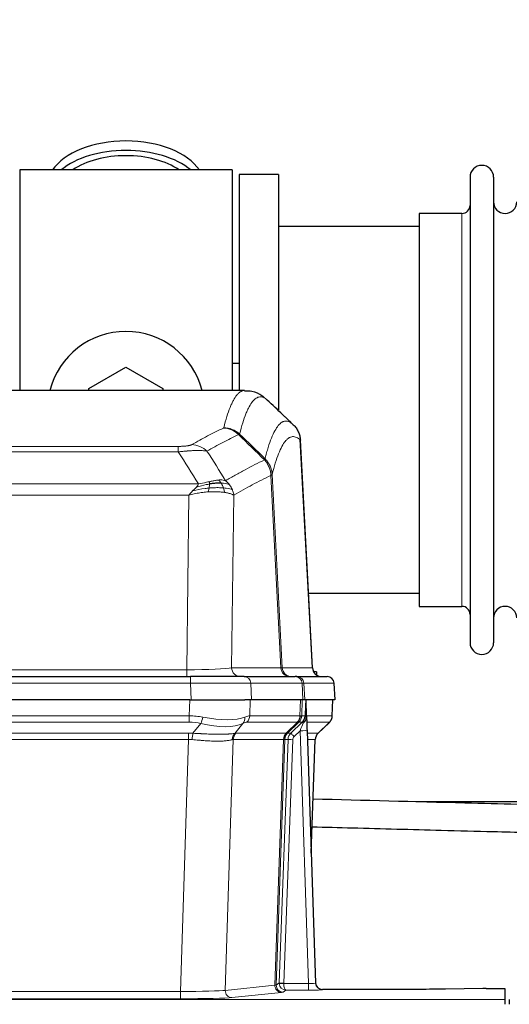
# Model space of a CAD drawing. Header units: inches. Extents: x 0 to 17820, y -10 to 12600.
# Tile 62 of 125: x 3944 to 4156, y 10429 to 10856. Entities that reach past the tile are written whole.
import ezdxf

# ---------------------------------------------------------------- set-up
doc = ezdxf.new("R2010")
doc.units = ezdxf.units.IN
doc.layers.add('1', color=7, linetype='Continuous', true_color=0xffffff)
doc.layers.add('254', color=7, linetype='Continuous', true_color=0xffffff)
doc.styles.add('latin_extended', font='simplex.shx')
doc.dimstyles.get("Standard").update_dxf_attribs({"dimtxt": 0.18, "dimasz": 0.18, "dimexe": 0.18, "dimexo": 0.0625, "dimgap": 0.09, "dimtad": 0, "dimtih": 1, "dimtoh": 1, "dimdec": 4, "dimzin": 0, "dimdsep": 46, "dimtxsty": 'Standard', "dimcen": 0.09, "dimadec": 0, "dimazin": 0, "dimtfac": 1, "dimtdec": 4, "dimtofl": 0, "dimtmove": 0, "dimatfit": 3, "dimfxl": 1, "dimtolj": 1, "dimtzin": 0, "dimarcsym": 0})

# ---------------------------------------------------------------- blocks, each defined once
blk = doc.blocks.new('_U0')
at = {"layer": '254', "color": 3, "linetype": 'Continuous', "lineweight": 13, "transparency": 16777216}
for p, q in [((3912.93, 9280.7), (3912.93, 11785.66)), ((3546.09, 9280.7), (3942.93, 9280.7)), ((3912.93, 9175.7), (3912.93, 8778.65)), ((5283.09, 8673.65), (3882.93, 8673.65))]:
    blk.add_line(p, q, dxfattribs=at)
at = {"layer": '254', "color": 3, "transparency": 16777216}
for points in [[(3930.43, 9175.7), (3895.43, 9175.7), (3912.93, 9280.7)], [(3895.43, 8778.65), (3930.43, 8778.65), (3912.93, 8673.65)]]:
    blk.add_solid(points, dxfattribs=at)
at = {"layer": 'Defpoints', "color": 0, "transparency": 16777216}
for p in [(3516.09, 9280.7), (3912.93, 8673.65), (5313.09, 8673.65)]:
    blk.add_point(p, dxfattribs=at)
at = {"layer": '254', "color": 2, "lineweight": 13, "transparency": 16777216, "insert": (3755.43, 11463.16), "char_height": 105, "attachment_point": 1, "rotation": 90, "style": 'latin_extended'}
blk.add_mtext('\\A1;607', dxfattribs=at)

msp = doc.modelspace()

# ---------------------------------------------------------------- linework, layer by layer
at = {"layer": '1', "color": 2, "linetype": 'Continuous', "lineweight": 25}
for p, q in [((4036.09, 10790.649), (3944.09, 10790.649)), ((3944.09, 10790.649), (3944.09, 10695.049)), ((4036.09, 10790.649), (4036.09, 10695.049)), ((4039.09, 10788.649), (4039.09, 10695.051)), ((4056.09, 10788.649), (4039.09, 10788.649)), ((4056.09, 10788.649), (4056.09, 10686.649)), ((4139.09, 10787.549), (4139.09, 10585.749)), ((4149.29, 10787.549), (4149.29, 10585.749)), ((4117.09, 10771.799), (4117.09, 10601.499)), ((4135.59, 10771.799), (4117.09, 10771.799)), ((4117.095, 10766.149), (4056.09, 10766.149)), ((3974.09, 10695.887), (3990.09, 10705.124)), ((3990.09, 10705.124), (4006.09, 10695.887)), ((4039.082, 10706.768), (4036.076, 10706.768)), ((4041.443, 10695.044), (3778.736, 10695.044)), ((3974.09, 10695.044), (3974.09, 10695.887)), ((4006.09, 10695.887), (4006.09, 10695.044)), ((4070.865, 10574.832), (4065.594, 10673.968)), ((4069.151, 10607.149), (4117.095, 10607.149)), ((4117.09, 10601.499), (4135.59, 10601.499)), ((4072.59, 10573.149), (4071.337, 10573.149)), ((4072.59, 10573.149), (4072.59, 10571.75)), ((3802.179, 10571.044), (4018, 10571.044)), ((4041.255, 10571.044), (4018, 10571.044)), ((4041.255, 10571.044), (4063.429, 10571.044)), ((4064.126, 10571.044), (4063.429, 10571.044)), ((4064.126, 10571.044), (4077.237, 10571.044)), ((4080.628, 10561.044), (4080.247, 10568.203)), ((4017.701, 10561.044), (3802.478, 10561.044)), ((4017.701, 10561.044), (4041.56, 10561.044)), ((4044.455, 10561.044), (4041.56, 10561.044)), ((4066.709, 10561.044), (4044.455, 10561.044)), ((4067.494, 10561.044), (4066.709, 10561.044)), ((4080.611, 10561.044), (4067.494, 10561.044)), ((4068.301, 10553.883), (4068.074, 10560.613)), ((4079.439, 10554.034), (4079.687, 10561.044)), ((4068.302, 10553.833), (4068.301, 10553.883)), ((4073.289, 10546.52), (4078.026, 10551.029)), ((4068.51, 10547.566), (4072.199, 10438.189)), ((4070.298, 10494.541), (4072.077, 10543.815)), ((4239.07, 10516.768), (4115.656, 10516.768)), ((4072.199, 10438.189), (4072.206, 10438.055)), ((4105.089, 10435.423), (4075.187, 10435.423)), ((4144.633, 10435.832), (4128.469, 10435.587)), ((4146.132, 10435.843), (4154.089, 10435.843)), ((4154.089, 10435.843), (4154.089, 10431.069)), ((4154.089, 10431.069), (4154.089, 10429)), ((4156.089, 10431.069), (4156.089, 10429))]:
    msp.add_line(p, q, dxfattribs=at)
at = {"layer": '1', "color": 110, "linetype": 'Continuous', "lineweight": 13}
for p, q in [((4135.59, 10771.799), (4135.59, 10601.499)), ((3807.418, 10670.837), (4012.761, 10670.837)), ((4012.761, 10668.421), (4012.761, 10670.837)), ((4070.853, 10574.835), (4065.605, 10673.53)), ((4012.761, 10668.421), (3807.418, 10668.421)), ((4057.206, 10574.835), (4052.854, 10658.227)), ((4053.41, 10658.703), (4057.787, 10574.835)), ((3798.687, 10654.59), (4021.492, 10654.59)), ((4017.379, 10649.692), (3802.8, 10649.692)), ((4016.411, 10574.009), (4017.379, 10649.692)), ((4036.811, 10649.682), (4035.854, 10574.835)), ((3803.768, 10574.009), (4016.411, 10574.009)), ((4016.411, 10571.044), (4016.411, 10574.009)), ((4035.854, 10574.835), (4057.206, 10574.835)), ((4057.787, 10574.835), (4070.853, 10574.835)), ((4018, 10568.201), (3802.179, 10568.201)), ((4018, 10571.044), (4018, 10568.201)), ((4018.293, 10561.044), (4018, 10568.201)), ((4066.336, 10568.201), (4044.162, 10568.201)), ((4044.162, 10568.201), (4044.455, 10561.044)), ((4066.709, 10561.044), (4066.336, 10568.201)), ((4080.231, 10568.201), (4067.12, 10568.201)), ((4067.12, 10568.201), (4067.494, 10561.044)), ((4080.611, 10561.044), (4080.231, 10568.201)), ((4017.51, 10554.05), (4017.701, 10561.044)), ((4043.883, 10561.044), (4043.692, 10554.05)), ((4065.44, 10554.05), (4065.683, 10561.044)), ((4066.468, 10561.044), (4066.225, 10554.05)), ((4079.423, 10554.05), (4079.671, 10561.044)), ((3802.669, 10554.05), (4017.51, 10554.05)), ((4017.51, 10551.312), (3802.669, 10551.312)), ((4017.51, 10551.312), (4017.51, 10554.05)), ((4019.081, 10546.485), (4022.534, 10550.754)), ((4040.733, 10550.754), (4037.24, 10546.436)), ((4064.257, 10551.312), (4042.51, 10551.312)), ((4043.692, 10554.05), (4065.44, 10554.05)), ((4059.477, 10546.504), (4064.423, 10551.3)), ((4064.969, 10551.3), (4060.077, 10546.556)), ((4061.514, 10546.562), (4066.441, 10551.312)), ((4066.441, 10551.312), (4065.007, 10551.312)), ((4066.225, 10554.05), (4067.686, 10554.05)), ((4068.295, 10554.05), (4079.423, 10554.05)), ((4078.205, 10551.312), (4068.385, 10551.312)), ((4073.297, 10546.539), (4078.11, 10551.12)), ((3803.011, 10546.562), (4017.168, 10546.562)), ((4017.168, 10543.824), (4017.168, 10546.562)), ((4037.743, 10546.504), (4059.477, 10546.504)), ((4060.102, 10546.562), (4061.514, 10546.562)), ((4065.512, 10547.569), (4062.902, 10545.054)), ((4069.206, 10438.028), (4065.512, 10547.569)), ((4068.544, 10546.562), (4073.284, 10546.562)), ((4017.168, 10543.824), (3803.011, 10543.824)), ((4013.694, 10434.538), (4017.168, 10543.824)), ((4036.561, 10543.783), (4033.103, 10435.007)), ((4058.295, 10543.783), (4036.561, 10543.783)), ((4054.588, 10437.254), (4058.301, 10543.783)), ((4058.884, 10543.827), (4055.174, 10437.368)), ((4056.402, 10438.265), (4060.294, 10543.827)), ((4062.291, 10543.686), (4058.4, 10438.124)), ((4060.294, 10543.827), (4058.884, 10543.827)), ((4072.066, 10543.827), (4068.636, 10543.827)), ((4070.293, 10494.714), (4072.066, 10543.827)), ((4033.103, 10435.007), (4054.588, 10437.254)), ((4055.174, 10437.368), (4056.402, 10438.265)), ((4059.364, 10435.134), (4058.17, 10434.262)), ((4058.401, 10438.028), (4069.206, 10438.028)), ((4069.206, 10435.134), (4059.364, 10435.134)), ((4069.206, 10438.028), (4069.206, 10435.134)), ((4075.187, 10435.423), (4075.197, 10435.291)), ((3666.089, 10431.069), (4154.089, 10431.069)), ((3806.485, 10434.538), (4013.694, 10434.538)), ((4013.694, 10431.435), (3806.485, 10431.435)), ((4013.694, 10434.538), (4013.694, 10431.435)), ((4057.497, 10434.137), (4036.012, 10431.89))]:
    msp.add_line(p, q, dxfattribs=at)
at = {"layer": '1', "color": 2, "linetype": 'Continuous', "lineweight": 25}
for centre, radius, start, end in [((4144.19, 10787.549), 5.1, 0, 180), ((4154.29, 10776.799), 5, 180, 0), ((4135.59, 10775.299), 3.5, 270, 0), ((3990.09, 10686.649), 34, 14.29875, 165.70125), ((4135.59, 10597.999), 3.5, 0, 90), ((4154.29, 10596.499), 5, 0, 180), ((4144.19, 10585.749), 5.1, 180, 0), ((4074.86, 10575.044), 4, 182.9487, 270), ((4077.251, 10568.044), 3, 3.83197, 90)]:
    msp.add_arc(centre, radius, start, end, dxfattribs=at)
for centre, major_axis, ratio, start_param, end_param in [((3990.09, 10783.719), (34, 0), 0.5735764, 0.3633693, 2.7782723), ((3990.09, 10779.623), (34, 0), 0.5735764, 0.6009523, 2.5406894), ((3990.09, 10779.623), (-30, 0), 0.5735764, 4.712389, 5.5877152), ((3990.09, 10779.623), (-30, 0), 0.5735764, 3.8370627, 4.712389), ((4068.51, 10547.74), (-0.227, 6.726), 0.0008736, 0.4374328, 1.5967123), ((4075.333, 10553.998), (3.174, -2.434), 0.9869112, 6.1322815, 6.2830018), ((4076.074, 10543.662), (-3.886, 0.947), 0.998973, 5.7186048, 6.4862172), ((4075.186, 10438.427), (-0.15, 3), 0.998739, 1.5545356, 3.0917055), ((4146.135, 10435.764), (-3, 0), 0.0262223, 4.7133912, 5.2365954)]:
    msp.add_ellipse(centre, major_axis=major_axis, ratio=ratio, start_param=start_param, end_param=end_param, dxfattribs=at)
at = {"layer": '1', "color": 110, "linetype": 'Continuous', "lineweight": 13}
for centre, major_axis, ratio, start_param, end_param in [((4032.269, 10668.827), (-4.281, 9.037), 0.9659395, 5.0815715, 5.8272089), ((4032.456, 10668.987), (-9.695, 2.45), 0.9931439, 4.2008878, 4.9582972), ((4018.608, 10661.681), (4.97, -8.677), 0.9635717, 1.8622888, 2.6052468), ((4016.491, 10575.044), (20.002, 0.052), 0.0517476, 4.708281, 6.0295934), ((4039.73, 10575.044), (0, 4), 0.9702957, 1.6231562, 3.1415927), ((4061.082, 10575.044), (0, -4), 0.9702957, 4.7647489, 6.2831853), ((4037.761, 10575.044), (-20.038, 0.208), 0.001459, 2.8976729, 3.1068244), ((4061.779, 10575.044), (0, -4), 0.9993908, 4.7647489, 6.2831853), ((4074.845, 10575.044), (0, -4), 0.9993908, 4.7647489, 6.2831853), ((4017.948, 10568.044), (27.018, 0.123), 0.0058026, 0.2445567, 1.5688664), ((4041.255, 10568.044), (0, -3), 0.9702957, 1.6231562, 3.1415927), ((4063.429, 10568.044), (0, -3), 0.9702957, 1.6231562, 3.1415927), ((4064.126, 10568.044), (0, -3), 0.9993908, 1.6231562, 3.1415927), ((4040.108, 10568.044), (27.029, 0.156), 0.000812, 0.0348973, 0.2440488), ((4077.237, 10568.044), (0, -3), 0.9993908, 1.6231562, 3.1415927), ((4016.861, 10531.19), (26.983, 1.545), 0.8452785, 1.2775604, 1.4983912), ((4016.861, 10528.312), (16.721, 16.271), 0.9721633, 0.5640915, 0.7849223), ((4022.534, 10553.631), (-0.881, -3.902), 0.2224052, 0.7930597, 1.5799958), ((4017.764, 10564.279), (-25.873, 10.634), 0.4068526, 1.919368, 2.8032049), ((4017.764, 10564.279), (-26.677, 8.186), 0.3267204, 1.882912, 2.7667489), ((4038.037, 10553.631), (1.736, -3.604), 0.8689501, 0.3464596, 1.1333957), ((4019.557, 10528.312), (23.46, 22.829), 0.1194803, 0.122173, 0.3430038), ((4016.861, 10531.19), (27.492, 22.639), 0.1155218, 0.1441436, 0.3649744), ((4039.813, 10554.19), (0, -4), 0.9702957, 0.7679449, 1.5358897), ((4061.561, 10554.19), (0, -4), 0.9702957, 0.7679449, 1.5358897), ((4041.126, 10528.312), (23.636, 22.829), 0.1185163, 0.0901183, 0.1220985), ((4061.727, 10554.178), (-0.603, -3.954), 0.9772749, 0.9153799, 1.6837369), ((4039.58, 10564.279), (-25.449, 12.923), 0.0600246, 2.9512599, 3.096611), ((4062.192, 10554.178), (1.703, -3.619), 0.9971774, 0.3287851, 1.0971421), ((4041.207, 10528.312), (23.81, 22.997), 0.0168485, 0.0174428, 0.0494228), ((4062.23, 10554.19), (0, -4), 0.9993908, 0.7679449, 1.5358897), ((4038.43, 10531.19), (27.661, 22.629), 0.117212, 0.1096857, 0.1416659), ((4065.512, 10547.639), (1.856, 4.567), 0.0053314, 4.6992705, 5.4949999), ((4039.58, 10564.279), (-26.658, 10.191), 0.0473724, 2.9456198, 3.0909709), ((4038.43, 10531.19), (27.808, 22.856), 0.0163197, 0.0204946, 0.0524748), ((4063.665, 10554.19), (3.533, 1.889), 0.9978057, 4.9883772, 5.1348775), ((4067.83, 10549.873), (1.388, -1.44), 0.0242285, 3.1658454, 3.9417885), ((4068.416, 10550.528), (1.583, -1.222), 0.0276319, 3.169255, 3.9405385), ((4069.684, 10553.98), (-1.999, 0.077), 0.1036431, 0.0350743, 0.8106069), ((4054.389, 10528.312), (23.826, 22.996), 0.016839, 6.1714068, 6.3006297), ((4075.428, 10554.19), (0, 4), 0.9993908, 3.9095375, 4.6774824), ((4016.379, 10522.562), (17.528, 16.98), 0.9676454, 0.704997, 0.7848445), ((4019.081, 10543.608), (0.32, 3.987), 0.0824896, 0.7712526, 1.5399639), ((4039.936, 10543.559), (-0.926, 3.891), 0.9457602, 0.5436933, 1.3082514), ((4040.439, 10543.626), (0, 4), 0.9702957, 0.7679449, 1.5315264), ((4013.677, 10522.395), (24.592, 23.931), 0.1189226, 0.1216051, 0.1966231), ((4062.173, 10543.626), (0, 4), 0.9702957, 0.7679449, 1.5315264), ((4062.179, 10543.626), (-0.019, 4), 0.9702844, 0.7633847, 1.5270253), ((4062.854, 10543.679), (-1.442, 3.731), 0.998056, 0.3995344, 1.1665625), ((4062.879, 10543.685), (0, 4), 0.9993908, 0.7679449, 1.5351916), ((4035.266, 10522.546), (24.847, 24.013), 0.0168512, 0.0174347, 0.0398884), ((4064.291, 10543.685), (2.83, 2.828), 0.9993905, 1.5533428, 2.3205896), ((4062.902, 10545.124), (1.388, -1.44), 0.0242285, 3.1658454, 4.7375178), ((4065.512, 10547.465), (2.998, 0.101), 0.0348797, 6.2820091, 7.8528054), ((4076.061, 10543.685), (0, -4), 0.9993908, 3.9095375, 4.6767843), ((4048.416, 10522.545), (24.879, 24.014), 0.016827, 6.2565923, 6.3006169), ((4016.379, 10519.684), (2.819, 24.028), 0.8253154, 0.0219437, 0.1017912), ((4016.373, 10519.517), (20.559, 24.143), 0.1188179, 0.0965282, 0.1715462), ((4038.043, 10519.668), (20.848, 24.156), 0.0182439, 0.012207, 0.0346605), ((4062.291, 10543.756), (1.999, -0.074), 0.0348758, 3.1764983, 4.7136745), ((4064.291, 10543.615), (1.703, 1.052), 0.998638, 1.7848011, 2.5520479), ((4051.193, 10519.668), (20.882, 24.158), 0.0154016, 6.2548756, 6.2989002), ((4013.688, 10435.036), (20.013, 0.095), 0.0248544, 4.7125895, 6.0379715), ((4036.012, 10434.889), (0.312, -2.984), 0.969741, 4.5720353, 6.175756), ((4057.497, 10437.136), (0.312, -2.984), 0.969741, 4.5720353, 6.175756), ((4035.171, 10437.282), (20.016, 0.105), 0.0266879, 6.037898, 6.2472222), ((4058.17, 10437.261), (1.769, -2.423), 0.9990158, 4.0464368, 5.6519121), ((4059.4, 10438.159), (0.383, 2.976), 0.9995819, 1.6634693, 1.7592348), ((4058.4, 10438.194), (1.999, -0.074), 0.0348758, 3.1764983, 4.7136745), ((4058.401, 10438.098), (-1.997, -0.118), 0.0348391, 0.0373692, 1.5687431), ((4059.364, 10438.133), (-0.98, 2.84), 0.9849493, 1.294853, 2.8045628), ((4059.4, 10438.089), (0.606, 0.798), 0.9977275, 2.1838908, 2.2796563), ((4059.364, 10438.133), (-0.028, 3), 0.3214645, 1.6026847, 3.1123946), ((4069.194, 10438.29), (-3.005, 0.103), 0.0869619, 1.577888, 3.1486843), ((4069.194, 10435.291), (-6.003, 0), 0.0262109, 1.5728579, 3.1436542), ((4075.197, 10438.29), (-2.991, -0.235), 0.9996552, 0.0000105, 1.4923863), ((4013.688, 10432.037), (-23.012, 0), 0.0261647, 1.5710736, 2.8964556), ((4035.171, 10434.283), (23.014, 0), 0.0261612, 6.0380559, 6.2473801)]:
    msp.add_ellipse(centre, major_axis=major_axis, ratio=ratio, start_param=start_param, end_param=end_param, dxfattribs=at)
for points, knots in [([(4032.456, 10678.923), (4032.894, 10680.662), (4033.784, 10683.858), (4034.705, 10686.493), (4035.407, 10688.258), (4035.643, 10688.811), (4036.119, 10689.847), (4036.359, 10690.33), (4037.084, 10691.673), (4037.575, 10692.428), (4038.199, 10693.195), (4038.324, 10693.34), (4038.575, 10693.611), (4038.954, 10693.992), (4039.336, 10694.294), (4040.107, 10694.791), (4040.72, 10695.015), (4041.343, 10695.044), (4041.436, 10695.044)], [0, 0, 0, 0, 0.1619138, 0.3238276, 0.3238276, 0.4047846, 0.4047846, 0.4857415, 0.4857415, 0.6476553, 0.6476553, 0.6881337, 0.6881337, 0.7286122, 0.8095691, 0.8095691, 0.9714829, 1, 1, 1, 1]), ([(4051.298, 10690.897), (4050.74, 10691.41), (4049.638, 10692.154), (4048.028, 10692.425), (4046.985, 10692.043), (4046.213, 10691.545), (4045.83, 10691.244), (4045.451, 10690.863), (4045.199, 10690.591), (4045.074, 10690.447), (4044.45, 10689.68), (4043.958, 10688.925), (4043.231, 10687.583), (4042.991, 10687.1), (4042.515, 10686.065), (4042.279, 10685.512), (4041.576, 10683.748), (4040.654, 10681.116), (4039.762, 10677.922), (4039.324, 10676.184)], [0, 0, 0, 0, 0.125, 0.25, 0.375, 0.375, 0.4375, 0.46875, 0.46875, 0.5, 0.5, 0.625, 0.625, 0.6875, 0.6875, 0.75, 0.75, 0.875, 1, 1, 1, 1]), ([(4018.608, 10671.587), (4019.742, 10672.239), (4020.877, 10672.878), (4023.149, 10674.128), (4024.287, 10674.739), (4027.702, 10676.533), (4029.984, 10677.674), (4032.269, 10678.761)], [0, 0, 0, 0, 0.25, 0.25, 0.5, 0.5, 1, 1, 1, 1]), ([(4032.456, 10678.923), (4032.45, 10678.896), (4032.431, 10678.869), (4032.368, 10678.815), (4032.325, 10678.788), (4032.269, 10678.761)], [0, 0, 0, 0, 0.5, 0.5, 1, 1, 1, 1]), ([(4050.321, 10665.469), (4050.377, 10665.692), (4050.433, 10665.912), (4050.545, 10666.349), (4050.713, 10666.996), (4051.109, 10668.459), (4051.452, 10669.631), (4052.145, 10671.865), (4053.086, 10674.552), (4054.544, 10677.71), (4055.548, 10679.232), (4056.122, 10679.925), (4056.186, 10679.999), (4056.314, 10680.144), (4056.507, 10680.354), (4056.958, 10680.797), (4057.35, 10681.094), (4057.678, 10681.296), (4057.744, 10681.335), (4057.876, 10681.406), (4058.074, 10681.507), (4058.539, 10681.694), (4058.942, 10681.772), (4059.754, 10681.819), (4060.851, 10681.589), (4061.979, 10680.775), (4062.55, 10680.221)], [0, 0, 0, 0, 0.015625, 0.015625, 0.03125, 0.0625, 0.125, 0.125, 0.25, 0.375, 0.5, 0.5, 0.515625, 0.515625, 0.53125, 0.5625, 0.625, 0.625, 0.640625, 0.640625, 0.65625, 0.6875, 0.75, 0.75, 0.875, 1, 1, 1, 1]), ([(4038.865, 10675.945), (4036.577, 10674.856), (4034.293, 10673.713), (4030.874, 10671.917), (4029.735, 10671.305), (4027.46, 10670.054), (4026.323, 10669.415), (4025.188, 10668.762)], [0, 0, 0, 0, 0.5, 0.5, 0.75, 0.75, 1, 1, 1, 1]), ([(4065.605, 10673.53), (4065.036, 10674.076), (4063.911, 10674.875), (4062.817, 10675.092), (4062.008, 10675.037), (4061.606, 10674.955), (4061.142, 10674.763), (4060.944, 10674.661), (4060.813, 10674.588), (4060.747, 10674.549), (4060.419, 10674.345), (4060.029, 10674.044), (4059.579, 10673.598), (4059.387, 10673.387), (4059.259, 10673.241), (4059.196, 10673.166), (4058.623, 10672.47), (4057.622, 10670.943), (4056.167, 10667.782), (4054.761, 10663.751), (4053.855, 10660.483), (4053.41, 10658.703)], [0, 0, 0, 0, 0.125, 0.25, 0.25, 0.3125, 0.34375, 0.359375, 0.359375, 0.375, 0.375, 0.4375, 0.46875, 0.484375, 0.484375, 0.5, 0.5, 0.625, 0.75, 0.875, 1, 1, 1, 1]), ([(4018.608, 10671.587), (4018.587, 10671.575), (4018.565, 10671.563), (4018.519, 10671.539), (4018.494, 10671.527), (4018.419, 10671.491), (4018.365, 10671.467), (4018.247, 10671.42), (4018.183, 10671.397), (4018.047, 10671.352), (4017.973, 10671.329), (4017.816, 10671.284), (4017.732, 10671.262), (4017.597, 10671.23), (4017.55, 10671.219), (4017.454, 10671.198), (4017.404, 10671.187), (4017.25, 10671.156), (4017.142, 10671.136), (4016.914, 10671.097), (4016.794, 10671.079), (4016.605, 10671.052), (4016.508, 10671.038), (4016.407, 10671.026), (4016.339, 10671.017), (4016.304, 10671.013), (4016.129, 10670.993), (4015.985, 10670.978), (4015.538, 10670.935), (4015.221, 10670.912), (4014.801, 10670.888), (4014.716, 10670.883), (4014.543, 10670.875), (4014.456, 10670.871), (4014.195, 10670.861), (4014.019, 10670.855), (4013.664, 10670.846), (4013.485, 10670.843), (4013.125, 10670.838), (4012.943, 10670.837), (4012.761, 10670.837)], [0, 0, 0, 0, 0.03125, 0.03125, 0.0625, 0.0625, 0.125, 0.125, 0.1875, 0.1875, 0.25, 0.25, 0.3125, 0.3125, 0.34375, 0.34375, 0.375, 0.375, 0.4375, 0.4375, 0.5, 0.5, 0.53125, 0.546875, 0.546875, 0.5625, 0.5625, 0.625, 0.625, 0.75, 0.75, 0.78125, 0.78125, 0.8125, 0.8125, 0.875, 0.875, 0.9375, 0.9375, 1, 1, 1, 1]), ([(4025.188, 10668.762), (4024.89, 10668.817), (4024.564, 10668.865), (4023.851, 10668.945), (4023.464, 10668.977), (4022.836, 10669.012), (4022.564, 10669.024), (4022.279, 10669.032), (4022.164, 10669.035), (4022.106, 10669.037), (4021.93, 10669.041), (4021.811, 10669.043), (4021.209, 10669.05), (4020.7, 10669.046), (4020.028, 10669.029), (4019.891, 10669.025), (4019.684, 10669.018), (4019.615, 10669.016), (4019.475, 10669.01), (4019.405, 10669.008), (4019.053, 10668.993), (4018.766, 10668.979), (4017.89, 10668.93), (4017.285, 10668.888), (4016.582, 10668.83), (4016.503, 10668.823), (4016.345, 10668.809), (4016.266, 10668.803), (4016.028, 10668.781), (4015.869, 10668.767), (4015.389, 10668.721), (4015.067, 10668.689), (4014.091, 10668.584), (4013.431, 10668.507), (4012.761, 10668.421)], [0, 0, 0, 0, 0.125, 0.125, 0.25, 0.25, 0.3125, 0.328125, 0.328125, 0.34375, 0.34375, 0.375, 0.375, 0.5, 0.5, 0.53125, 0.53125, 0.546875, 0.546875, 0.5625, 0.5625, 0.625, 0.625, 0.75, 0.75, 0.765625, 0.765625, 0.78125, 0.78125, 0.8125, 0.8125, 0.875, 0.875, 1, 1, 1, 1]), ([(4050.321, 10665.469), (4050.3, 10665.421), (4050.284, 10665.345), (4050.226, 10665.172), (4050.184, 10665.075), (4050.109, 10664.986)], [0, 0, 0, 0, 0.5, 0.5, 1, 1, 1, 1]), ([(4050.321, 10665.469), (4050.51, 10665.277), (4050.912, 10664.871), (4051.477, 10664.164), (4052.032, 10663.331), (4052.648, 10662.15), (4053.207, 10660.6), (4053.342, 10659.335), (4053.41, 10658.703)], [0, 0, 0, 0, 0.1064395, 0.2252974, 0.3565726, 0.5002636, 0.7501339, 1, 1, 1, 1]), ([(4033.255, 10655.968), (4034.653, 10656.801), (4036.052, 10657.615), (4038.855, 10659.2), (4040.257, 10659.972), (4044.471, 10662.227), (4047.287, 10663.647), (4050.109, 10664.986)], [0, 0, 0, 0, 0.25, 0.25, 0.5, 0.5, 1, 1, 1, 1]), ([(4050.109, 10664.986), (4050.517, 10664.542), (4050.89, 10664.057), (4051.549, 10663.019), (4051.834, 10662.467), (4052.306, 10661.315), (4052.491, 10660.714), (4052.755, 10659.486), (4052.833, 10658.858), (4052.854, 10658.227)], [0, 0, 0, 0, 0.25, 0.25, 0.5, 0.5, 0.75, 0.75, 1, 1, 1, 1]), ([(4052.854, 10658.227), (4050.168, 10656.951), (4047.488, 10655.602), (4043.478, 10653.465), (4042.142, 10652.735), (4039.475, 10651.236), (4038.142, 10650.468), (4036.811, 10649.682)], [0, 0, 0, 0, 0.5, 0.5, 0.75, 0.75, 1, 1, 1, 1]), ([(4053.41, 10658.703), (4053.403, 10658.685), (4053.377, 10658.614), (4053.27, 10658.503), (4053.077, 10658.369), (4052.923, 10658.271), (4052.854, 10658.227)], [0, 0, 0, 0, 0.1283244, 0.5000876, 0.7752121, 1, 1, 1, 1]), ([(4018.95, 10651.528), (4019.16, 10651.73), (4019.453, 10652.012), (4019.9, 10652.425), (4020.253, 10652.764), (4020.506, 10653.026), (4020.622, 10653.147)], [0, 0, 0, 0, 0.3659786, 0.5111863, 0.7766492, 1, 1, 1, 1]), ([(4026.092, 10652.759), (4025.514, 10652.705), (4024.926, 10652.64), (4022.552, 10652.327), (4020.723, 10651.98), (4018.95, 10651.528)], [0, 0, 0, 0, 0.25, 0.25, 1, 1, 1, 1]), ([(4020.622, 10653.147), (4020.855, 10653.407), (4021.277, 10653.879), (4021.426, 10654.37), (4021.492, 10654.59)], [0, 0, 0, 0, 0.5515604, 1, 1, 1, 1]), ([(4026.26, 10654.501), (4025.803, 10654.423), (4025.339, 10654.335), (4023.468, 10653.945), (4022.032, 10653.569), (4020.622, 10653.147)], [0, 0, 0, 0, 0.25, 0.25, 1, 1, 1, 1]), ([(4026.11, 10655.534), (4025.75, 10655.453), (4025.383, 10655.37), (4023.889, 10655.036), (4022.713, 10654.779), (4021.492, 10654.59)], [0, 0, 0, 0, 0.25, 0.25, 1, 1, 1, 1]), ([(4025.777, 10651.108), (4025.81, 10651.271), (4025.85, 10651.457), (4025.931, 10651.859), (4025.974, 10652.076), (4026.042, 10652.451), (4026.068, 10652.604), (4026.092, 10652.759)], [0, 0, 0, 0, 0.375, 0.375, 0.75, 0.75, 1, 1, 1, 1]), ([(4026.092, 10652.759), (4026.104, 10652.836), (4026.115, 10652.914), (4026.16, 10653.224), (4026.189, 10653.455), (4026.233, 10653.9), (4026.248, 10654.113), (4026.258, 10654.375), (4026.26, 10654.439), (4026.26, 10654.501)], [0, 0, 0, 0, 0.125, 0.125, 0.5, 0.5, 0.875, 0.875, 1, 1, 1, 1]), ([(4032.29, 10652.844), (4032.072, 10652.862), (4031.849, 10652.878), (4030.93, 10652.93), (4030.189, 10652.946), (4028.624, 10652.927), (4027.801, 10652.892), (4026.667, 10652.809), (4026.381, 10652.786), (4026.092, 10652.759)], [0, 0, 0, 0, 0.125, 0.125, 0.5, 0.5, 0.875, 0.875, 1, 1, 1, 1]), ([(4030.079, 10656.229), (4029.93, 10656.216), (4029.779, 10656.201), (4029.164, 10656.13), (4028.685, 10656.055), (4027.691, 10655.874), (4027.176, 10655.767), (4026.469, 10655.613), (4026.29, 10655.574), (4026.11, 10655.534)], [0, 0, 0, 0, 0.125, 0.125, 0.5, 0.5, 0.875, 0.875, 1, 1, 1, 1]), ([(4026.26, 10654.501), (4026.262, 10654.625), (4026.26, 10654.741), (4026.247, 10655.006), (4026.231, 10655.143), (4026.183, 10655.372), (4026.151, 10655.465), (4026.11, 10655.534)], [0, 0, 0, 0, 0.25, 0.25, 0.625, 0.625, 1, 1, 1, 1]), ([(4033.255, 10655.968), (4032.562, 10656.192), (4031.796, 10656.286), (4030.669, 10656.271), (4030.378, 10656.255), (4030.079, 10656.229)], [0, 0, 0, 0, 0.75, 0.75, 1, 1, 1, 1]), ([(4031.304, 10654.907), (4031.205, 10655.057), (4031.104, 10655.198), (4030.847, 10655.527), (4030.69, 10655.701), (4030.379, 10656.001), (4030.226, 10656.128), (4030.079, 10656.229)], [0, 0, 0, 0, 0.25, 0.25, 0.625, 0.625, 1, 1, 1, 1]), ([(4032.29, 10652.844), (4032.259, 10652.935), (4032.226, 10653.026), (4032.092, 10653.389), (4031.979, 10653.662), (4031.73, 10654.187), (4031.593, 10654.44), (4031.402, 10654.755), (4031.353, 10654.832), (4031.304, 10654.907)], [0, 0, 0, 0, 0.125, 0.125, 0.5, 0.5, 0.875, 0.875, 1, 1, 1, 1]), ([(4034.962, 10654.161), (4034.263, 10654.492), (4033.393, 10654.717), (4032.032, 10654.868), (4031.675, 10654.894), (4031.304, 10654.907)], [0, 0, 0, 0, 0.75, 0.75, 1, 1, 1, 1]), ([(4032.78, 10650.883), (4032.708, 10651.283), (4032.609, 10651.777), (4032.407, 10652.483), (4032.351, 10652.663), (4032.29, 10652.844)], [0, 0, 0, 0, 0.75, 0.75, 1, 1, 1, 1]), ([(4036.172, 10652.02), (4035.56, 10652.306), (4034.664, 10652.546), (4033.134, 10652.763), (4032.724, 10652.808), (4032.29, 10652.844)], [0, 0, 0, 0, 0.75, 0.75, 1, 1, 1, 1]), ([(4034.962, 10654.161), (4034.839, 10654.327), (4034.711, 10654.49), (4034.379, 10654.887), (4034.168, 10655.117), (4033.726, 10655.557), (4033.495, 10655.768), (4033.255, 10655.968)], [0, 0, 0, 0, 0.25, 0.25, 0.625, 0.625, 1, 1, 1, 1]), ([(4036.172, 10652.02), (4036.133, 10652.115), (4036.093, 10652.209), (4035.925, 10652.581), (4035.786, 10652.856), (4035.483, 10653.393), (4035.319, 10653.654), (4035.083, 10653.994), (4035.023, 10654.078), (4034.962, 10654.161)], [0, 0, 0, 0, 0.125, 0.125, 0.5, 0.5, 0.875, 0.875, 1, 1, 1, 1]), ([(4017.379, 10649.692), (4017.502, 10649.872), (4017.778, 10650.277), (4018.311, 10650.888), (4018.724, 10651.302), (4018.95, 10651.528)], [0, 0, 0, 0, 0.2664231, 0.5992998, 1, 1, 1, 1]), ([(4025.777, 10651.108), (4025.37, 10651.079), (4024.564, 10651.021), (4023.331, 10650.886), (4022.107, 10650.717), (4020.894, 10650.513), (4019.7, 10650.274), (4018.529, 10650.005), (4017.76, 10649.795), (4017.379, 10649.692)], [0, 0, 0, 0, 0.1523218, 0.3014284, 0.4473536, 0.5901335, 0.7298066, 0.8664141, 1, 1, 1, 1]), ([(4032.78, 10650.883), (4032.471, 10650.925), (4031.864, 10651.007), (4030.881, 10651.096), (4029.878, 10651.156), (4028.858, 10651.187), (4027.831, 10651.189), (4026.809, 10651.166), (4026.117, 10651.127), (4025.777, 10651.108)], [0, 0, 0, 0, 0.1580483, 0.3110147, 0.4589091, 0.6017421, 0.7395257, 0.8722733, 1, 1, 1, 1]), ([(4036.811, 10649.682), (4036.69, 10649.754), (4036.456, 10649.893), (4036.015, 10650.085), (4035.545, 10650.257), (4035.056, 10650.408), (4034.563, 10650.538), (4034.081, 10650.649), (4033.62, 10650.743), (4033.192, 10650.82), (4032.911, 10650.863), (4032.78, 10650.883)], [0, 0, 0, 0, 0.1527923, 0.2951653, 0.4271184, 0.5486511, 0.6597631, 0.7604539, 0.8507236, 0.9305721, 1, 1, 1, 1]), ([(4036.811, 10649.682), (4036.727, 10650.279), (4036.585, 10650.871), (4036.322, 10651.641), (4036.25, 10651.832), (4036.172, 10652.02)], [0, 0, 0, 0, 0.75, 0.75, 1, 1, 1, 1]), ([(4067.686, 10554.05), (4067.707, 10554.602), (4067.729, 10555.154), (4067.772, 10556.256), (4067.794, 10556.807), (4067.826, 10557.631), (4067.837, 10557.906), (4067.859, 10558.455), (4067.87, 10558.729), (4067.893, 10559.276), (4067.904, 10559.549), (4067.921, 10559.958), (4067.927, 10560.094), (4067.938, 10560.365), (4067.944, 10560.501), (4067.95, 10560.636)], [0, 0, 0, 0, 0.25, 0.25, 0.5, 0.5, 0.625, 0.625, 0.75, 0.75, 0.875, 0.875, 0.9375, 0.9375, 1, 1, 1, 1]), ([(4019.081, 10546.485), (4019.599, 10546.462), (4020.114, 10546.438), (4021.14, 10546.386), (4021.65, 10546.36), (4022.284, 10546.327), (4022.411, 10546.321), (4022.664, 10546.308), (4022.79, 10546.301), (4023.167, 10546.282), (4023.416, 10546.269), (4024.158, 10546.232), (4024.645, 10546.208), (4025.604, 10546.165), (4026.076, 10546.145), (4027.004, 10546.11), (4027.461, 10546.095), (4028.134, 10546.076), (4028.357, 10546.07), (4028.688, 10546.063), (4028.798, 10546.06), (4028.962, 10546.057), (4029.016, 10546.056), (4029.125, 10546.054), (4029.611, 10546.046), (4030.08, 10546.042), (4030.885, 10546.04), (4031.663, 10546.045), (4032.386, 10546.061), (4033.082, 10546.082), (4033.416, 10546.096), (4033.816, 10546.116), (4033.895, 10546.12), (4034.052, 10546.128), (4034.129, 10546.133), (4034.358, 10546.146), (4034.506, 10546.156), (4034.935, 10546.186), (4035.204, 10546.207), (4035.705, 10546.253), (4035.939, 10546.276), (4036.37, 10546.323), (4036.569, 10546.347), (4036.931, 10546.393), (4037.094, 10546.416), (4037.24, 10546.436)], [0, 0, 0, 0, 0.0625, 0.0625, 0.125, 0.125, 0.140625, 0.140625, 0.15625, 0.15625, 0.1875, 0.1875, 0.25, 0.25, 0.3125, 0.3125, 0.375, 0.375, 0.40625, 0.40625, 0.421875, 0.421875, 0.4296875, 0.4296875, 0.4375, 0.5, 0.5, 0.5625, 0.625, 0.625, 0.6875, 0.6875, 0.703125, 0.703125, 0.71875, 0.71875, 0.75, 0.75, 0.8125, 0.8125, 0.875, 0.875, 0.9375, 0.9375, 1, 1, 1, 1]), ([(4036.141, 10543.723), (4035.986, 10543.681), (4035.814, 10543.638), (4035.438, 10543.552), (4035.235, 10543.51), (4034.797, 10543.428), (4034.563, 10543.388), (4034.063, 10543.313), (4033.797, 10543.278), (4033.375, 10543.23), (4033.23, 10543.215), (4033.007, 10543.193), (4032.931, 10543.186), (4032.779, 10543.173), (4032.702, 10543.166), (4032.314, 10543.135), (4031.991, 10543.113), (4031.321, 10543.079), (4030.627, 10543.054), (4029.886, 10543.046), (4029.12, 10543.046), (4028.726, 10543.051), (4028.268, 10543.062), (4028.217, 10543.063), (4028.114, 10543.066), (4028.063, 10543.068), (4027.908, 10543.072), (4027.597, 10543.082), (4027.282, 10543.094), (4026.647, 10543.121), (4026.216, 10543.143), (4025.342, 10543.196), (4024.898, 10543.225), (4023.996, 10543.291), (4023.539, 10543.328), (4022.842, 10543.386), (4022.607, 10543.406), (4022.254, 10543.437), (4022.135, 10543.448), (4021.897, 10543.469), (4021.778, 10543.479), (4021.182, 10543.533), (4020.702, 10543.578), (4019.737, 10543.668), (4019.251, 10543.713), (4018.762, 10543.757)], [0, 0, 0, 0, 0.0625, 0.0625, 0.125, 0.125, 0.1875, 0.1875, 0.25, 0.25, 0.28125, 0.28125, 0.296875, 0.296875, 0.3125, 0.3125, 0.375, 0.375, 0.4375, 0.5, 0.5, 0.5625, 0.5625, 0.5703125, 0.5703125, 0.578125, 0.578125, 0.59375, 0.625, 0.625, 0.6875, 0.6875, 0.75, 0.75, 0.8125, 0.8125, 0.84375, 0.84375, 0.859375, 0.859375, 0.875, 0.875, 0.9375, 0.9375, 1, 1, 1, 1]), ([(4058.863, 10543.823), (4058.827, 10543.809), (4058.762, 10543.799), (4058.574, 10543.785), (4058.452, 10543.783), (4058.301, 10543.783)], [0, 0, 0, 0, 0.5, 0.5, 1, 1, 1, 1])]:
    msp.add_open_spline(points, degree=3, knots=knots, dxfattribs=at)
at = {"layer": '1', "color": 2, "linetype": 'Continuous', "lineweight": 25}
for points, knots in [([(4050.16, 10691.729), (4049.814, 10692.081), (4048.391, 10693.273), (4045.424, 10694.783), (4042.59, 10694.869), (4041.467, 10694.797)], [0, 0, 0, 0, 0.1889149, 0.7020037, 1, 1, 1, 1]), ([(4062.55, 10680.221), (4062.776, 10680.006), (4062.993, 10679.78), (4063.403, 10679.309), (4063.597, 10679.063), (4063.961, 10678.554), (4064.131, 10678.29), (4064.445, 10677.747), (4064.59, 10677.468), (4064.851, 10676.897), (4064.968, 10676.605), (4065.174, 10676.01), (4065.263, 10675.708), (4065.486, 10674.789), (4065.576, 10674.162), (4065.605, 10673.53)], [0, 0, 0, 0, 0.125, 0.125, 0.25, 0.25, 0.375, 0.375, 0.5, 0.5, 0.625, 0.625, 0.75, 0.75, 1, 1, 1, 1]), ([(4031.304, 10654.907), (4031.118, 10654.913), (4030.929, 10654.917), (4030.157, 10654.919), (4029.547, 10654.894), (4028.277, 10654.79), (4027.618, 10654.712), (4026.716, 10654.577), (4026.489, 10654.54), (4026.26, 10654.501)], [0, 0, 0, 0, 0.125, 0.125, 0.5, 0.5, 0.875, 0.875, 1, 1, 1, 1]), ([(4066.833, 10551.749), (4066.85, 10551.77), (4066.866, 10551.792), (4066.899, 10551.836), (4066.914, 10551.858), (4066.961, 10551.924), (4066.992, 10551.968), (4067.079, 10552.101), (4067.133, 10552.19), (4067.233, 10552.371), (4067.28, 10552.463), (4067.344, 10552.603), (4067.365, 10552.65), (4067.404, 10552.745), (4067.423, 10552.792), (4067.476, 10552.935), (4067.508, 10553.031), (4067.564, 10553.226), (4067.588, 10553.324), (4067.63, 10553.525), (4067.647, 10553.626), (4067.666, 10553.783), (4067.672, 10553.835), (4067.681, 10553.942), (4067.684, 10553.996), (4067.686, 10554.05)], [0, 0, 0, 0, 0.03125, 0.03125, 0.0625, 0.0625, 0.125, 0.125, 0.25, 0.25, 0.375, 0.375, 0.4375, 0.4375, 0.5, 0.5, 0.625, 0.625, 0.75, 0.75, 0.875, 0.875, 0.9375, 0.9375, 1, 1, 1, 1]), ([(4066.838, 10550.852), (4066.877, 10550.892), (4066.917, 10550.932), (4066.994, 10551.013), (4067.032, 10551.053), (4067.145, 10551.177), (4067.218, 10551.262), (4067.288, 10551.349)], [0, 0, 0, 0, 0.25, 0.25, 0.5, 0.5, 1, 1, 1, 1]), ([(4067.288, 10551.349), (4067.307, 10551.373), (4067.327, 10551.395), (4067.367, 10551.439), (4067.387, 10551.46), (4067.427, 10551.502), (4067.447, 10551.523), (4067.487, 10551.565), (4067.506, 10551.585), (4067.564, 10551.648), (4067.602, 10551.691), (4067.674, 10551.777), (4067.709, 10551.821), (4067.776, 10551.912), (4067.808, 10551.958), (4067.854, 10552.029), (4067.869, 10552.053), (4067.898, 10552.102), (4067.913, 10552.126), (4067.982, 10552.25), (4068.032, 10552.352), (4068.118, 10552.563), (4068.155, 10552.671), (4068.193, 10552.811), (4068.201, 10552.839), (4068.215, 10552.896), (4068.221, 10552.925), (4068.24, 10553.01), (4068.251, 10553.068), (4068.279, 10553.241), (4068.304, 10553.475), (4068.307, 10553.713), (4068.302, 10553.833)], [0, 0, 0, 0, 0.03125, 0.03125, 0.0625, 0.0625, 0.09375, 0.09375, 0.125, 0.125, 0.1875, 0.1875, 0.25, 0.25, 0.3125, 0.3125, 0.34375, 0.34375, 0.375, 0.375, 0.5, 0.5, 0.625, 0.625, 0.65625, 0.65625, 0.6875, 0.6875, 0.75, 0.75, 0.875, 1, 1, 1, 1]), ([(4078.507, 10551.564), (4078.564, 10551.632), (4078.692, 10551.815), (4078.942, 10552.196), (4079.247, 10552.879), (4079.452, 10553.53), (4079.421, 10553.942), (4079.415, 10553.997)], [0, 0, 0, 0, 0.2255282, 0.4356233, 0.6511466, 0.9537437, 1, 1, 1, 1]), ([(4239.193, 10513.533), (4231.711, 10513.729), (4213.388, 10514.209), (4186.841, 10514.904), (4160.213, 10515.601), (4122.509, 10516.588), (4093.029, 10517.36), (4071.111, 10517.934)], [0, 0, 0, 0, 0.1335307, 0.3270399, 0.4738257, 0.608797, 1, 1, 1, 1]), ([(4070.678, 10505.942), (4076.505, 10505.789), (4095.156, 10505.301), (4121.337, 10504.615), (4151.43, 10503.827), (4180.645, 10503.062), (4210.769, 10502.273), (4231.154, 10501.739), (4239.592, 10501.518)], [0, 0, 0, 0, 0.1034875, 0.3312587, 0.464987, 0.6379465, 0.8501372, 1, 1, 1, 1]), ([(4128.469, 10435.587), (4124.936, 10435.534), (4121.134, 10435.493), (4113.251, 10435.437), (4109.17, 10435.423), (4105.089, 10435.423)], [0, 0, 0, 0, 0.5, 0.5, 1, 1, 1, 1])]:
    msp.add_open_spline(points, degree=3, knots=knots, dxfattribs=at)
for points, degree in [([(4058.04, 10684.501), (4055.793, 10686.633), (4053.546, 10688.765), (4051.298, 10690.897)], 3), ([(4062.548, 10680.223), (4058.04, 10684.501)], 1), ([(4067.95, 10560.636), (4067.954, 10560.632), (4067.978, 10560.624), (4068.036, 10560.617), (4068.074, 10560.613)], 3)]:
    msp.add_open_spline(points, degree=degree, dxfattribs=at)
at = {"layer": '1', "color": 110, "linetype": 'Continuous', "lineweight": 13}
for points in [[(4039.324, 10676.184), (4039.283, 10676.156), (4039.166, 10676.088), (4038.978, 10675.996), (4038.865, 10675.945)], [(4050.109, 10664.986), (4046.362, 10668.639), (4042.614, 10672.292), (4038.865, 10675.945)], [(4039.324, 10676.184), (4042.99, 10672.613), (4046.656, 10669.041), (4050.321, 10665.469)], [(4021.492, 10654.59), (4018.599, 10659.205), (4015.689, 10663.815), (4012.761, 10668.421)], [(4025.188, 10668.762), (4027.892, 10664.501), (4030.581, 10660.236), (4033.255, 10655.968)], [(4059.482, 10546.504), (4059.646, 10546.51), (4059.908, 10546.524), (4060.042, 10546.545), (4060.077, 10546.556)]]:
    msp.add_open_spline(points, degree=3, dxfattribs=at)
for points, weights in [([(4059.477, 10546.504), (4059.48, 10546.504), (4059.482, 10546.504)], [0.499999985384, 0.500000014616, 0.499999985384]), ([(4058.301, 10543.783), (4058.298, 10543.783), (4058.295, 10543.783)], [0.50000001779, 0.49999998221, 0.50000001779])]:
    msp.add_rational_spline(points, weights, degree=2, dxfattribs=at)

# ---------------------------------------------------------------- dimensions: what is measured, and where the dimension line sits
at = {"layer": '254', "color": 2, "linetype": 'Continuous', "lineweight": 13}
dim = msp.add_linear_dim(base=(3912.933, 8673.649), p1=(3516.09, 9280.695), p2=(5313.09, 8673.649), angle=90, dimstyle='Standard', override={"dimscale": 30, "dimtxt": 3.5, "dimasz": 3.5, "dimexe": 1, "dimexo": 1, "dimgap": 1.75, "dimtad": 1, "dimtih": 0, "dimtoh": 0, "dimdec": 0, "dimlfac": 1, "dimzin": 8, "dimdsep": 46, "dimlunit": 2, "dimtxsty": 'latin_extended', "dimsah": 1, "dimse1": 0, "dimse2": 0, "dimsd1": 0, "dimsd2": 0, "dimclrd": 3, "dimclre": 3, "dimclrt": 2, "dimtol": 0, "dimtm": -0.1, "dimtfac": 0.714286, "dimtdec": 3, "dimtofl": 1, "dimtmove": 0, "dimtzin": 8, "dimlwd": 13, "dimlwe": 13}, dxfattribs=at)
dim.commit()
dim.dimension.update_dxf_attribs({"geometry": '_U0', "text_midpoint": (3912.933, 11598.164), "dimtype": 160})

doc.saveas('drawing.dxf')
